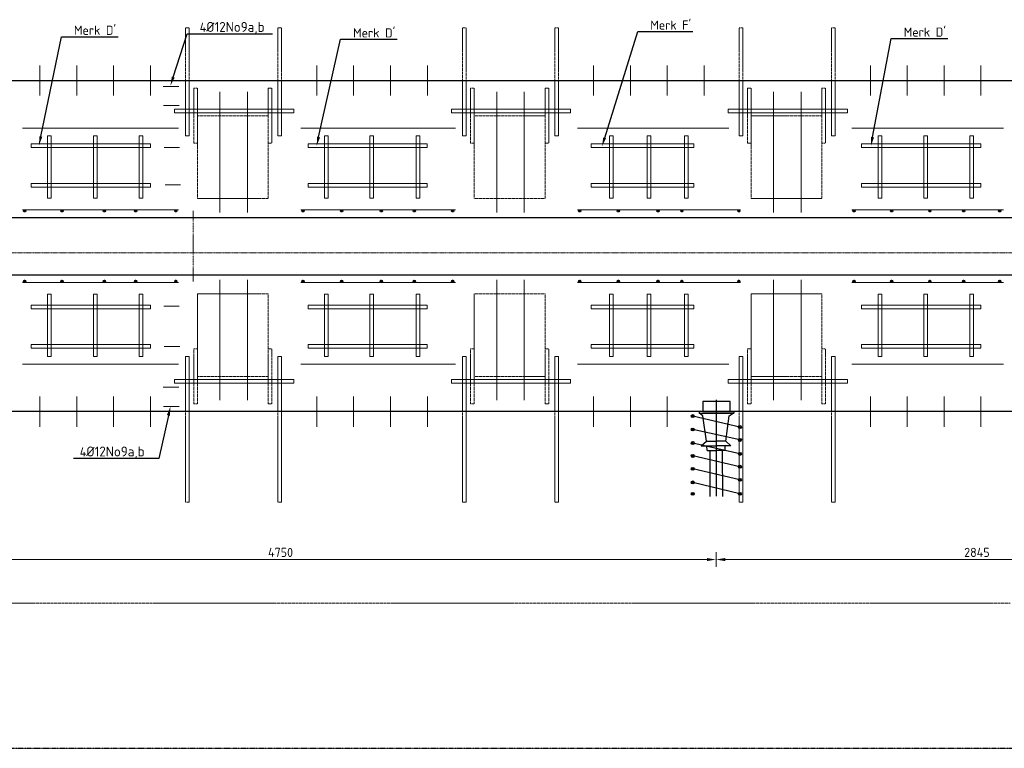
# Model space of a CAD drawing. Header units: millimetres. Extents: x -8028558 to 327273, y -63352 to 83293.
# Tile 27 of 195: x -18489 to -13120, y 4742 to 8718. Entities that reach past the tile are written whole.
import ezdxf
from ezdxf import colors
from ezdxf.entities.mleader import LeaderData, LeaderLine
from ezdxf.math import Vec2, Vec3

# ---------------------------------------------------------------- set-up
doc = ezdxf.new("R2010")
doc.units = ezdxf.units.MM
for name, pattern in [('NLCS-HIDDEN', [4, 2, -2]), ('XX-AFBREEK', [7, 4, -1, 1, -1]), ('XX-HART', [13, 4, -2, 1, -2, 4])]:
    doc.linetypes.add(name, pattern=pattern)
for name, color, linetype, lineweight in [('B-CO-BC-AANGRENZENDE CONSTRUCTIE_STAAL-A', 253, 'Continuous', 18), ('B-CO-BC-AFBREEKLIJN-G', 7, 'XX-AFBREEK', 18), ('B-CO-BC-AFBREEKLIJN-GD', 7, 'XX-AFBREEK', 25), ('B-CO-BC-AFBREEKLIJN-GN', 7, 'NLCS-HIDDEN', 13), ('B-CO-BC-BETONVORM-GD', 90, 'Continuous', 25), ('B-CO-BC-BETONVORM-M', 7, 'Continuous', 18), ('B-CO-BC-VOORSPANNING-GD', 200, 'Continuous', 25), ('B-CO-BC-WAPENING-GD', 130, 'Continuous', 25), ('B-CO-BC-WAPENING-GN', 150, 'NLCS-HIDDEN', 13), ('B-CO-BC-WAPENING_HOOFDWAPENING-G', 170, 'Continuous', 18), ('X-XX-AL-HARTLIJN-G', 7, 'XX-HART', 18), ('X-XX-AL-VERWIJZING-T25', 7, 'Continuous', 25)]:
    doc.layers.add(name, color=color, linetype=linetype, lineweight=lineweight)
doc.styles.add('NLCS-ISO-MM20-T25', font='NLCS-ISO.ttf', dxfattribs={"height": 50})
doc.dimstyles.new('NLCS-MM20-T25-PIJL_L0_H0', dxfattribs={"dimscale": 20, "dimtxt": 2.5, "dimasz": 2.5, "dimexe": 2, "dimexo": 2, "dimgap": 0.7, "dimtad": 1, "dimdec": 0, "dimzin": 0, "dimdsep": 46, "dimtxsty": 'NLCS-ISO-MM20-T25', "dimcen": 0, "dimdle": 2, "dimclrd": 256, "dimclre": 256, "dimclrt": 256, "dimadec": 0, "dimazin": 0, "dimtfac": 1, "dimtdec": 3, "dimtofl": 0, "dimtmove": 0, "dimatfit": 3, "dimfxl": 2, "dimfxlon": 1, "dimtfillclr": 256, "dimtolj": 1, "dimtzin": 0, "dimlwd": -1, "dimlwe": -1, "dimarcsym": 0})
pattern_1 = [(45, (0, 0), (-2.8284271, 2.8284271), []), (45, (0, 2.4284), (-2.8284271, 2.8284271), []), (45, (0, 2.5284), (-2.8284271, 2.8284271), []), (45, (0, 2.6284), (-2.8284271, 2.8284271), [])]

# ---------------------------------------------------------------- blocks, each defined once
blk = doc.blocks.new('*D338')
at = {"layer": 'B-CO-BC-BETONVORM-M', "transparency": 16777216}
for p, q in [((-19441.8, 5812.2), (-19441.8, 5732.2)), ((-14691.8, 5812.2), (-14691.8, 5732.2)), ((-19391.8, 5772.2), (-14741.8, 5772.2))]:
    blk.add_line(p, q, dxfattribs=at)
for points in [[(-19391.8, 5780.5), (-19391.8, 5763.8), (-19441.8, 5772.2)], [(-14741.8, 5780.5), (-14741.8, 5763.8), (-14691.8, 5772.2)]]:
    blk.add_solid(points, dxfattribs=at)
at = {"layer": 'B-CO-BC-BETONVORM-M', "transparency": 16777216, "insert": (-17066.8, 5811.2), "char_height": 50, "attachment_point": 5, "style": 'NLCS-ISO-MM20-T25'}
blk.add_mtext('\\A1;4750', dxfattribs=at)
blk = doc.blocks.new('*D339')
at = {"layer": 'B-CO-BC-BETONVORM-M', "transparency": 16777216}
for p, q in [((-14691.8, 5812.2), (-14691.8, 5732.2)), ((-11846.8, 5812.2), (-11846.8, 5732.2)), ((-14641.8, 5772.2), (-11896.8, 5772.2))]:
    blk.add_line(p, q, dxfattribs=at)
for points in [[(-14641.8, 5780.5), (-14641.8, 5763.8), (-14691.8, 5772.2)], [(-11896.8, 5780.5), (-11896.8, 5763.8), (-11846.8, 5772.2)]]:
    blk.add_solid(points, dxfattribs=at)
at = {"layer": 'B-CO-BC-BETONVORM-M', "transparency": 16777216, "insert": (-13269.3, 5811.2), "char_height": 50, "attachment_point": 5, "style": 'NLCS-ISO-MM20-T25'}
blk.add_mtext('\\A1;2845', dxfattribs=at)

msp = doc.modelspace()

# ---------------------------------------------------------------- hatches: boundary and pattern name
at = {"layer": 'B-CO-BC-AANGRENZENDE CONSTRUCTIE_STAAL-A'}
h = msp.add_hatch(dxfattribs=at)
h.set_pattern_fill('ACO-STAAL', color=256, pattern_type=2)
h.set_pattern_definition(pattern_1)
h.paths.add_polyline_path([(-18456.1, 7674.4, 1), (-18468.1, 7674.4, 1)])
h = msp.add_hatch(dxfattribs=at)
h.set_pattern_fill('ACO-STAAL', color=256, pattern_type=2)
h.set_pattern_definition(pattern_1)
h.paths.add_polyline_path([(-18252.9, 7674.4, 1), (-18264.9, 7674.4, 1)])
h = msp.add_hatch(dxfattribs=at)
h.set_pattern_fill('ACO-STAAL', color=256, pattern_type=2)
h.set_pattern_definition(pattern_1)
h.paths.add_polyline_path([(-18021.2, 7674.4, 1), (-18033.2, 7674.4, 1)])
h = msp.add_hatch(dxfattribs=at)
h.set_pattern_fill('ACO-STAAL', color=256, pattern_type=2)
h.set_pattern_definition(pattern_1)
h.paths.add_polyline_path([(-17851.1, 7674.4, 1), (-17863.1, 7674.4, 1)])
h = msp.add_hatch(dxfattribs=at)
h.set_pattern_fill('ACO-STAAL', color=256, pattern_type=2)
h.set_pattern_definition(pattern_1)
h.paths.add_polyline_path([(-17631.5, 7674.4, 1), (-17643.5, 7674.4, 1)])
h = msp.add_hatch(dxfattribs=at)
h.set_pattern_fill('ACO-STAAL', color=256, pattern_type=2)
h.set_pattern_definition(pattern_1)
h.paths.add_polyline_path([(-16938.6, 7674.4, 1), (-16950.6, 7674.4, 1)])
h = msp.add_hatch(dxfattribs=at)
h.set_pattern_fill('ACO-STAAL', color=256, pattern_type=2)
h.set_pattern_definition(pattern_1)
h.paths.add_polyline_path([(-16727.9, 7674.4, 1), (-16739.9, 7674.4, 1)])
h = msp.add_hatch(dxfattribs=at)
h.set_pattern_fill('ACO-STAAL', color=256, pattern_type=2)
h.set_pattern_definition(pattern_1)
h.paths.add_polyline_path([(-16511.6, 7674.4, 1), (-16523.6, 7674.4, 1)])
h = msp.add_hatch(dxfattribs=at)
h.set_pattern_fill('ACO-STAAL', color=256, pattern_type=2)
h.set_pattern_definition(pattern_1)
h.paths.add_polyline_path([(-16331.4, 7674.4, 1), (-16343.4, 7674.4, 1)])
h = msp.add_hatch(dxfattribs=at)
h.set_pattern_fill('ACO-STAAL', color=256, pattern_type=2)
h.set_pattern_definition(pattern_1)
h.paths.add_polyline_path([(-16122, 7674.4, 1), (-16134, 7674.4, 1)])
h = msp.add_hatch(dxfattribs=at)
h.set_pattern_fill('ACO-STAAL', color=256, pattern_type=2)
h.set_pattern_definition(pattern_1)
h.paths.add_polyline_path([(-15429.1, 7674.4, 1), (-15441.1, 7674.4, 1)])
h = msp.add_hatch(dxfattribs=at)
h.set_pattern_fill('ACO-STAAL', color=256, pattern_type=2)
h.set_pattern_definition(pattern_1)
h.paths.add_polyline_path([(-15218.3, 7674.4, 1), (-15230.3, 7674.4, 1)])
h = msp.add_hatch(dxfattribs=at)
h.set_pattern_fill('ACO-STAAL', color=256, pattern_type=2)
h.set_pattern_definition(pattern_1)
h.paths.add_polyline_path([(-15002.1, 7674.4, 1), (-15014.1, 7674.4, 1)])
h = msp.add_hatch(dxfattribs=at)
h.set_pattern_fill('ACO-STAAL', color=256, pattern_type=2)
h.set_pattern_definition(pattern_1)
h.paths.add_polyline_path([(-14872.3, 7674.4, 1), (-14884.3, 7674.4, 1)])
h = msp.add_hatch(dxfattribs=at)
h.set_pattern_fill('ACO-STAAL', color=256, pattern_type=2)
h.set_pattern_definition(pattern_1)
h.paths.add_polyline_path([(-14561.9, 7674.4, 1), (-14573.9, 7674.4, 1)])
h = msp.add_hatch(dxfattribs=at)
h.set_pattern_fill('ACO-STAAL', color=256, pattern_type=2)
h.set_pattern_definition(pattern_1)
h.paths.add_polyline_path([(-13933.3, 7674.4, 1), (-13945.3, 7674.4, 1)])
h = msp.add_hatch(dxfattribs=at)
h.set_pattern_fill('ACO-STAAL', color=256, pattern_type=2)
h.set_pattern_definition(pattern_1)
h.paths.add_polyline_path([(-13728.5, 7674.4, 1), (-13740.5, 7674.4, 1)])
h = msp.add_hatch(dxfattribs=at)
h.set_pattern_fill('ACO-STAAL', color=256, pattern_type=2)
h.set_pattern_definition(pattern_1)
h.paths.add_polyline_path([(-13520.3, 7674.4, 1), (-13532.3, 7674.4, 1)])
h = msp.add_hatch(dxfattribs=at)
h.set_pattern_fill('ACO-STAAL', color=256, pattern_type=2)
h.set_pattern_definition(pattern_1)
h.paths.add_polyline_path([(-13335.8, 7674.4, 1), (-13347.8, 7674.4, 1)])
h = msp.add_hatch(dxfattribs=at)
h.set_pattern_fill('ACO-STAAL', color=256, pattern_type=2)
h.set_pattern_definition(pattern_1)
h.paths.add_polyline_path([(-13139.1, 7674.4, 1), (-13151.1, 7674.4, 1)])
h = msp.add_hatch(dxfattribs=at)
h.set_pattern_fill('ACO-STAAL', color=256, pattern_type=2)
h.set_pattern_definition(pattern_1)
h.paths.add_polyline_path([(-18456.1, 7290.4, -1), (-18468.1, 7290.4, -1)])
h = msp.add_hatch(dxfattribs=at)
h.set_pattern_fill('ACO-STAAL', color=256, pattern_type=2)
h.set_pattern_definition(pattern_1)
h.paths.add_polyline_path([(-18252.9, 7290.4, -1), (-18264.9, 7290.4, -1)])
h = msp.add_hatch(dxfattribs=at)
h.set_pattern_fill('ACO-STAAL', color=256, pattern_type=2)
h.set_pattern_definition(pattern_1)
h.paths.add_polyline_path([(-18021.2, 7290.4, -1), (-18033.2, 7290.4, -1)])
h = msp.add_hatch(dxfattribs=at)
h.set_pattern_fill('ACO-STAAL', color=256, pattern_type=2)
h.set_pattern_definition(pattern_1)
h.paths.add_polyline_path([(-17851.1, 7290.4, -1), (-17863.1, 7290.4, -1)])
h = msp.add_hatch(dxfattribs=at)
h.set_pattern_fill('ACO-STAAL', color=256, pattern_type=2)
h.set_pattern_definition(pattern_1)
h.paths.add_polyline_path([(-17631.5, 7290.4, -1), (-17643.5, 7290.4, -1)])
h = msp.add_hatch(dxfattribs=at)
h.set_pattern_fill('ACO-STAAL', color=256, pattern_type=2)
h.set_pattern_definition(pattern_1)
h.paths.add_polyline_path([(-16938.6, 7290.4, -1), (-16950.6, 7290.4, -1)])
h = msp.add_hatch(dxfattribs=at)
h.set_pattern_fill('ACO-STAAL', color=256, pattern_type=2)
h.set_pattern_definition(pattern_1)
h.paths.add_polyline_path([(-16727.9, 7290.4, -1), (-16739.9, 7290.4, -1)])
h = msp.add_hatch(dxfattribs=at)
h.set_pattern_fill('ACO-STAAL', color=256, pattern_type=2)
h.set_pattern_definition(pattern_1)
h.paths.add_polyline_path([(-16511.6, 7290.4, -1), (-16523.6, 7290.4, -1)])
h = msp.add_hatch(dxfattribs=at)
h.set_pattern_fill('ACO-STAAL', color=256, pattern_type=2)
h.set_pattern_definition(pattern_1)
h.paths.add_polyline_path([(-16331.4, 7290.4, -1), (-16343.4, 7290.4, -1)])
h = msp.add_hatch(dxfattribs=at)
h.set_pattern_fill('ACO-STAAL', color=256, pattern_type=2)
h.set_pattern_definition(pattern_1)
h.paths.add_polyline_path([(-16122, 7290.4, -1), (-16134, 7290.4, -1)])
h = msp.add_hatch(dxfattribs=at)
h.set_pattern_fill('ACO-STAAL', color=256, pattern_type=2)
h.set_pattern_definition(pattern_1)
h.paths.add_polyline_path([(-15429.1, 7290.4, -1), (-15441.1, 7290.4, -1)])
h = msp.add_hatch(dxfattribs=at)
h.set_pattern_fill('ACO-STAAL', color=256, pattern_type=2)
h.set_pattern_definition(pattern_1)
h.paths.add_polyline_path([(-15218.3, 7290.4, -1), (-15230.3, 7290.4, -1)])
h = msp.add_hatch(dxfattribs=at)
h.set_pattern_fill('ACO-STAAL', color=256, pattern_type=2)
h.set_pattern_definition(pattern_1)
h.paths.add_polyline_path([(-15002.1, 7290.4, -1), (-15014.1, 7290.4, -1)])
h = msp.add_hatch(dxfattribs=at)
h.set_pattern_fill('ACO-STAAL', color=256, pattern_type=2)
h.set_pattern_definition(pattern_1)
h.paths.add_polyline_path([(-14872.3, 7290.4, -1), (-14884.3, 7290.4, -1)])
h = msp.add_hatch(dxfattribs=at)
h.set_pattern_fill('ACO-STAAL', color=256, pattern_type=2)
h.set_pattern_definition(pattern_1)
h.paths.add_polyline_path([(-14561.9, 7290.4, -1), (-14573.9, 7290.4, -1)])
h = msp.add_hatch(dxfattribs=at)
h.set_pattern_fill('ACO-STAAL', color=256, pattern_type=2)
h.set_pattern_definition(pattern_1)
h.paths.add_polyline_path([(-13933.3, 7290.4, -1), (-13945.3, 7290.4, -1)])
h = msp.add_hatch(dxfattribs=at)
h.set_pattern_fill('ACO-STAAL', color=256, pattern_type=2)
h.set_pattern_definition(pattern_1)
h.paths.add_polyline_path([(-13728.5, 7290.4, -1), (-13740.5, 7290.4, -1)])
h = msp.add_hatch(dxfattribs=at)
h.set_pattern_fill('ACO-STAAL', color=256, pattern_type=2)
h.set_pattern_definition(pattern_1)
h.paths.add_polyline_path([(-13520.3, 7290.4, -1), (-13532.3, 7290.4, -1)])
h = msp.add_hatch(dxfattribs=at)
h.set_pattern_fill('ACO-STAAL', color=256, pattern_type=2)
h.set_pattern_definition(pattern_1)
h.paths.add_polyline_path([(-13335.8, 7290.4, -1), (-13347.8, 7290.4, -1)])
h = msp.add_hatch(dxfattribs=at)
h.set_pattern_fill('ACO-STAAL', color=256, pattern_type=2)
h.set_pattern_definition(pattern_1)
h.paths.add_polyline_path([(-13139.1, 7290.4, -1), (-13151.1, 7290.4, -1)])

# ---------------------------------------------------------------- linework, layer by layer
at = {"layer": 'B-CO-BC-AFBREEKLIJN-G', "flags": 128}
msp.add_lwpolyline([(-31645.9, 7445.1), (-8916.9, 7445.1)], dxfattribs=at)
at = {"layer": 'B-CO-BC-AFBREEKLIJN-GD', "flags": 128}
msp.add_lwpolyline([(-30856.7, 4742.3), (-9796.7, 4742.3)], dxfattribs=at)
at = {"layer": 'B-CO-BC-AFBREEKLIJN-GN', "flags": 128}
msp.add_lwpolyline([(-27458, 5533.5), (-13088.4, 5533.5)], dxfattribs=at)
at = {"layer": 'B-CO-BC-BETONVORM-GD', "flags": 128}
for points in [[(-30956.7, 8385.7), (-9301.7, 8385.7)], [(-30956.7, 7638.4), (-9301.7, 7638.4)], [(-9846.7, 6579.1), (-30756.7, 6579.1), (-30756.7, 4742.3)]]:
    msp.add_lwpolyline(points, dxfattribs=at)
at = {"layer": 'B-CO-BC-BETONVORM-GD', "ltscale": 500, "flags": 128}
msp.add_lwpolyline([(-30736.7, 6579.1), (-30736.7, 7326.4), (-9846.7, 7326.4), (-9846.7, 4742.3)], dxfattribs=at)
at = {"layer": 'B-CO-BC-VOORSPANNING-GD', "ltscale": 500, "flags": 128}
for points in [[(-14614.4, 6634.1), (-14764.4, 6634.1)], [(-14764.4, 6634.1), (-14764.4, 6579.1)], [(-14614.4, 6579.1), (-14614.4, 6634.1)], [(-14818.9, 6554.8), (-14826.9, 6554.8)], [(-14826.9, 6554.8), (-14810.9, 6554.8)], [(-14818.9, 6546.8), (-14818.9, 6562.8)], [(-14764.4, 6579.1), (-14784.4, 6579.1)], [(-14784.4, 6579.1), (-14784.4, 6571.1)], [(-14764.4, 6579.1), (-14614.4, 6579.1)], [(-14614.4, 6579.1), (-14594.4, 6579.1)], [(-14594.4, 6579.1), (-14594.4, 6571.1)], [(-14561.6, 6487.2), (-14561.6, 6503.2)], [(-14818.9, 6481.9), (-14826.9, 6481.9)], [(-14826.9, 6481.9), (-14810.9, 6481.9)], [(-14818.9, 6473.9), (-14818.9, 6489.9)], [(-14561.6, 6495.2), (-14569.6, 6495.2)], [(-14569.6, 6495.2), (-14553.6, 6495.2)], [(-14818.9, 6407.9), (-14826.9, 6407.9)], [(-14826.9, 6407.9), (-14810.9, 6407.9)], [(-14818.9, 6399.9), (-14818.9, 6415.9)], [(-14561.6, 6424.6), (-14569.6, 6424.6)], [(-14569.6, 6424.6), (-14553.6, 6424.6)], [(-14561.6, 6416.6), (-14561.6, 6432.6)], [(-14818.9, 6337.2), (-14826.9, 6337.2)], [(-14826.9, 6337.2), (-14810.9, 6337.2)], [(-14818.9, 6329.2), (-14818.9, 6345.2)], [(-14561.6, 6348.3), (-14569.6, 6348.3)], [(-14569.6, 6348.3), (-14553.6, 6348.3)], [(-14561.6, 6340.3), (-14561.6, 6356.3)], [(-14561.6, 6270.8), (-14561.6, 6286.8)], [(-14818.9, 6267.1), (-14826.9, 6267.1)], [(-14826.9, 6267.1), (-14810.9, 6267.1)], [(-14818.9, 6259.1), (-14818.9, 6275.1)], [(-14561.6, 6278.8), (-14569.6, 6278.8)], [(-14569.6, 6278.8), (-14553.6, 6278.8)], [(-14818.9, 6193.1), (-14826.9, 6193.1)], [(-14826.9, 6193.1), (-14810.9, 6193.1)], [(-14818.9, 6185.1), (-14818.9, 6201.1)], [(-14561.6, 6207), (-14569.6, 6207)], [(-14569.6, 6207), (-14553.6, 6207)], [(-14561.6, 6199), (-14561.6, 6215)], [(-14818.9, 6130.7), (-14826.9, 6130.7)], [(-14826.9, 6130.7), (-14810.9, 6130.7)], [(-14818.9, 6122.7), (-14818.9, 6138.7)], [(-14561.6, 6130.7), (-14569.6, 6130.7)], [(-14569.6, 6130.7), (-14553.6, 6130.7)], [(-14561.6, 6122.7), (-14561.6, 6138.7)]]:
    msp.add_lwpolyline(points, dxfattribs=at)
at = {"layer": 'B-CO-BC-VOORSPANNING-GD', "ltscale": 5, "flags": 128}
for points in [[(-14691.8, 6643.4), (-14691.8, 6118.3)], [(-14561.6, 6495.2), (-14818.9, 6554.8)], [(-14784.4, 6571.1), (-14594.4, 6571.1)], [(-14763.8, 6556.8), (-14784.4, 6571.1)], [(-14744.4, 6417.4), (-14763.8, 6556.8)], [(-14639.2, 6417.4), (-14619.8, 6556.8)], [(-14619.8, 6556.8), (-14599.2, 6571.1)], [(-14561.6, 6424.6), (-14818.9, 6481.9)], [(-14561.6, 6348.3), (-14818.9, 6407.9)], [(-14772.4, 6392.5), (-14744.4, 6417.4)], [(-14740.6, 6367.5), (-14742, 6392.8)], [(-14643, 6367.5), (-14641.6, 6392.8)], [(-14611.2, 6392.5), (-14639.2, 6417.4)], [(-14561.6, 6278.8), (-14818.9, 6337.2)], [(-14725.9, 6367.7), (-14726.6, 6116.6)], [(-14657.7, 6367.7), (-14657, 6116.6)], [(-14561.6, 6207), (-14818.9, 6267.1)], [(-14561.6, 6130.7), (-14818.9, 6193.1)]]:
    msp.add_lwpolyline(points, dxfattribs=at)
at = {"layer": 'B-CO-BC-VOORSPANNING-GD', "flags": 128}
for points in [[(-14772.4, 6392.5), (-14691.8, 6392.5)], [(-14744.4, 6417.4), (-14691.8, 6417.4)], [(-14639.2, 6417.4), (-14691.8, 6417.4)], [(-14611.2, 6392.5), (-14691.8, 6392.5)], [(-14740.6, 6367.5), (-14691.8, 6367.5)], [(-14643, 6367.5), (-14691.8, 6367.5)]]:
    msp.add_lwpolyline(points, dxfattribs=at)
at = {"layer": 'B-CO-BC-VOORSPANNING-GD', "ltscale": 500}
for centre in [(-14818.9, 6554.8), (-14561.6, 6495.2), (-14818.9, 6481.9), (-14818.9, 6407.9), (-14561.6, 6424.6), (-14818.9, 6337.2), (-14561.6, 6348.3), (-14561.6, 6278.8), (-14818.9, 6267.1), (-14818.9, 6193.1), (-14561.6, 6207), (-14818.9, 6130.7), (-14561.6, 6130.7)]:
    msp.add_circle(centre, 8, dxfattribs=at)
at = {"layer": 'B-CO-BC-WAPENING-GD'}
for centre in [(-18462.1, 7674.4), (-18258.9, 7674.4), (-18027.2, 7674.4), (-17857.1, 7674.4), (-17637.5, 7674.4), (-16944.6, 7674.4), (-16733.9, 7674.4), (-16517.6, 7674.4), (-16337.4, 7674.4), (-16128, 7674.4), (-15435.1, 7674.4), (-15224.3, 7674.4), (-15008.1, 7674.4), (-14878.3, 7674.4), (-14567.9, 7674.4), (-13939.3, 7674.4), (-13734.5, 7674.4), (-13526.3, 7674.4), (-13341.8, 7674.4), (-13145.1, 7674.4), (-18462.1, 7290.4), (-18258.9, 7290.4), (-18027.2, 7290.4), (-17857.1, 7290.4), (-17637.5, 7290.4), (-16944.6, 7290.4), (-16733.9, 7290.4), (-16517.6, 7290.4), (-16337.4, 7290.4), (-16128, 7290.4), (-15435.1, 7290.4), (-15224.3, 7290.4), (-15008.1, 7290.4), (-14878.3, 7290.4), (-14567.9, 7290.4), (-13939.3, 7290.4), (-13734.5, 7290.4), (-13526.3, 7290.4), (-13341.8, 7290.4), (-13145.1, 7290.4)]:
    msp.add_circle(centre, 6, dxfattribs=at)
at = {"layer": 'B-CO-BC-WAPENING-GN'}
for points in [[(-17584.5, 8385.7), (-17584.5, 8672.4), (-17564.5, 8672.4), (-17564.5, 8385.7)], [(-17080.7, 8385.7), (-17080.7, 8672.4), (-17060.7, 8672.4), (-17060.7, 8385.7)], [(-16075, 8385.7), (-16075, 8672.4), (-16055, 8672.4), (-16055, 8385.7)], [(-15571.1, 8385.7), (-15571.1, 8672.4), (-15551.1, 8672.4), (-15551.1, 8385.7)], [(-14565.5, 8385.7), (-14565.5, 8672.4), (-14545.5, 8672.4), (-14545.5, 8385.7)], [(-14061.6, 8385.7), (-14061.6, 8672.4), (-14041.6, 8672.4), (-14041.6, 8385.7)]]:
    msp.add_lwpolyline(points, dxfattribs=at)
at = {"layer": 'B-CO-BC-WAPENING-GN', "flags": 128}
for points in [[(-17539.7, 8193.5), (-17539.7, 8343.5)], [(-17539.7, 8343.5), (-17519.7, 8343.5)], [(-17519.7, 8343.5), (-17519.7, 8193.5)], [(-17133.8, 8193.5), (-17133.8, 8343.5)], [(-17133.8, 8343.5), (-17113.8, 8343.5)], [(-17113.8, 8343.5), (-17113.8, 8043.5)], [(-16030.2, 8193.5), (-16030.2, 8343.5)], [(-16030.2, 8343.5), (-16010.2, 8343.5)], [(-16010.2, 8343.5), (-16010.2, 8193.5)], [(-15624.3, 8193.5), (-15624.3, 8343.5)], [(-15624.3, 8343.5), (-15604.3, 8343.5)], [(-15604.3, 8343.5), (-15604.3, 8043.5)], [(-14520.6, 8193.5), (-14520.6, 8343.5)], [(-14520.6, 8343.5), (-14500.6, 8343.5)], [(-14500.6, 8343.5), (-14500.6, 8193.5)], [(-14114.7, 8193.5), (-14114.7, 8343.5)], [(-14114.7, 8343.5), (-14094.7, 8343.5)], [(-14094.7, 8343.5), (-14094.7, 8043.5)], [(-17539.7, 8193.5), (-17539.7, 8043.5)], [(-16030.2, 8193.5), (-16030.2, 8043.5)], [(-14520.6, 8193.5), (-14520.6, 8043.5)], [(-17539.7, 8043.5), (-17519.7, 8043.5)], [(-17133.8, 8043.5), (-17113.8, 8043.5)], [(-16030.2, 8043.5), (-16010.2, 8043.5)], [(-15624.3, 8043.5), (-15604.3, 8043.5)], [(-14520.6, 8043.5), (-14500.6, 8043.5)], [(-14114.7, 8043.5), (-14094.7, 8043.5)], [(-17539.7, 6771.3), (-17539.7, 6921.3)], [(-17539.7, 6921.3), (-17519.7, 6921.3)], [(-17133.8, 6921.3), (-17113.8, 6921.3)], [(-17113.8, 6621.3), (-17113.8, 6921.3)], [(-16030.2, 6771.3), (-16030.2, 6921.3)], [(-16030.2, 6921.3), (-16010.2, 6921.3)], [(-15624.3, 6921.3), (-15604.3, 6921.3)], [(-15604.3, 6621.3), (-15604.3, 6921.3)], [(-14520.6, 6771.3), (-14520.6, 6921.3)], [(-14520.6, 6921.3), (-14500.6, 6921.3)], [(-14114.7, 6921.3), (-14094.7, 6921.3)], [(-14094.7, 6621.3), (-14094.7, 6921.3)], [(-17539.7, 6771.3), (-17539.7, 6621.3)], [(-17519.7, 6621.3), (-17519.7, 6771.3)], [(-17133.8, 6771.3), (-17133.8, 6621.3)], [(-16030.2, 6771.3), (-16030.2, 6621.3)], [(-16010.2, 6621.3), (-16010.2, 6771.3)], [(-15624.3, 6771.3), (-15624.3, 6621.3)], [(-14520.6, 6771.3), (-14520.6, 6621.3)], [(-14500.6, 6621.3), (-14500.6, 6771.3)], [(-14114.7, 6771.3), (-14114.7, 6621.3)], [(-17539.7, 6621.3), (-17519.7, 6621.3)], [(-17133.8, 6621.3), (-17113.8, 6621.3)], [(-16030.2, 6621.3), (-16010.2, 6621.3)], [(-15624.3, 6621.3), (-15604.3, 6621.3)], [(-14520.6, 6621.3), (-14500.6, 6621.3)], [(-14114.7, 6621.3), (-14094.7, 6621.3)], [(-17584.5, 6085.4), (-17584.5, 6579.1)], [(-17564.5, 6579.1), (-17564.5, 6085.4)], [(-17080.7, 6085.4), (-17080.7, 6579.1)], [(-17060.7, 6579.1), (-17060.7, 6085.4)], [(-16075, 6085.4), (-16075, 6579.1)], [(-16055, 6579.1), (-16055, 6085.4)], [(-15571.1, 6085.4), (-15571.1, 6579.1)], [(-15551.1, 6579.1), (-15551.1, 6085.4)], [(-14565.5, 6085.4), (-14565.5, 6579.1)], [(-14545.5, 6579.1), (-14545.5, 6085.4)], [(-14061.6, 6085.4), (-14061.6, 6579.1)], [(-14041.6, 6579.1), (-14041.6, 6085.4)], [(-17564.5, 6085.4), (-17584.5, 6085.4)], [(-17060.7, 6085.4), (-17080.7, 6085.4)], [(-16055, 6085.4), (-16075, 6085.4)], [(-15551.1, 6085.4), (-15571.1, 6085.4)], [(-14545.5, 6085.4), (-14565.5, 6085.4)], [(-14041.6, 6085.4), (-14061.6, 6085.4)]]:
    msp.add_lwpolyline(points, dxfattribs=at)
at = {"layer": 'B-CO-BC-WAPENING-GN'}
for points in [[(-17519.7, 8193.5), (-17133.8, 8193.5), (-17133.8, 7742.3), (-17519.7, 7742.3)], [(-16010.2, 8193.5), (-15624.3, 8193.5), (-15624.3, 7742.3), (-16010.2, 7742.3)], [(-14500.6, 8193.5), (-14114.7, 8193.5), (-14114.7, 7742.3), (-14500.6, 7742.3)], [(-17519.7, 6771.3), (-17133.8, 6771.3), (-17133.8, 7222.5), (-17519.7, 7222.5)], [(-16010.2, 6771.3), (-15624.3, 6771.3), (-15624.3, 7222.5), (-16010.2, 7222.5)], [(-14500.6, 6771.3), (-14114.7, 6771.3), (-14114.7, 7222.5), (-14500.6, 7222.5)]]:
    msp.add_lwpolyline(points, close=True, dxfattribs=at)
at = {"layer": 'B-CO-BC-WAPENING_HOOFDWAPENING-G', "flags": 128}
for points in [[(-18379.1, 8467.9), (-18379.1, 8303.5)], [(-18177.9, 8467.9), (-18177.9, 8303.5)], [(-17976.8, 8467.9), (-17976.8, 8303.5)], [(-17775.7, 8467.9), (-17775.7, 8303.5)], [(-16869.5, 8467.9), (-16869.5, 8303.5)], [(-16668.4, 8467.9), (-16668.4, 8303.5)], [(-16467.3, 8467.9), (-16467.3, 8303.5)], [(-16266.1, 8467.9), (-16266.1, 8303.5)], [(-15360, 8467.9), (-15360, 8303.5)], [(-15158.9, 8467.9), (-15158.9, 8303.5)], [(-14957.7, 8467.9), (-14957.7, 8303.5)], [(-14756.6, 8467.9), (-14756.6, 8303.5)], [(-13850.5, 8467.9), (-13850.5, 8303.5)], [(-13649.3, 8467.9), (-13649.3, 8303.5)], [(-13448.2, 8467.9), (-13448.2, 8303.5)], [(-13247.1, 8467.9), (-13247.1, 8303.5)], [(-17397.6, 8136.5), (-17397.6, 8323.8)], [(-17247.6, 8140.3), (-17247.6, 8323.8)], [(-15888, 8136.5), (-15888, 8323.8)], [(-15738.1, 8140.3), (-15738.1, 8323.8)], [(-14378.5, 8136.5), (-14378.5, 8323.8)], [(-14228.6, 8140.3), (-14228.6, 8323.8)], [(-18474.2, 8125.9), (-17623, 8125.9)], [(-17397.6, 8136.5), (-17397.6, 7666.5)], [(-17247.6, 8140.3), (-17247.6, 7666.5)], [(-16956.7, 8125.9), (-16112.1, 8125.9)], [(-15888, 8136.5), (-15888, 7666.5)], [(-15738.1, 8140.3), (-15738.1, 7666.5)], [(-15447.1, 8125.9), (-14622.2, 8125.9)], [(-14378.5, 8136.5), (-14378.5, 7666.5)], [(-14228.6, 8140.3), (-14228.6, 7666.5)], [(-13951.4, 8125.9), (-13124.4, 8125.9)], [(-18474.2, 7680.4), (-17623, 7680.4)], [(-16956.7, 7680.4), (-16112.1, 7680.4)], [(-15447.1, 7680.4), (-14558.2, 7680.4)], [(-13951.4, 7680.4), (-13124.4, 7680.4)], [(-18474.2, 7284.4), (-17623, 7284.4)], [(-17397.6, 6828.3), (-17397.6, 7298.3)], [(-17247.6, 6824.5), (-17247.6, 7298.3)], [(-16956.7, 7284.4), (-16112.1, 7284.4)], [(-15888, 6828.3), (-15888, 7298.3)], [(-15738.1, 6824.5), (-15738.1, 7298.3)], [(-15447.1, 7284.4), (-14558.2, 7284.4)], [(-14378.5, 6828.3), (-14378.5, 7298.3)], [(-14228.6, 6824.5), (-14228.6, 7298.3)], [(-13951.4, 7284.4), (-13124.4, 7284.4)], [(-18474.2, 6838.9), (-17623, 6838.9)], [(-17397.6, 6828.3), (-17397.6, 6641)], [(-17247.6, 6824.5), (-17247.6, 6641)], [(-16956.7, 6838.9), (-16112.1, 6838.9)], [(-15888, 6828.3), (-15888, 6641)], [(-15738.1, 6824.5), (-15738.1, 6641)], [(-15447.1, 6838.9), (-14622.2, 6838.9)], [(-14378.5, 6828.3), (-14378.5, 6641)], [(-14228.6, 6824.5), (-14228.6, 6641)], [(-13951.4, 6838.9), (-13124.4, 6838.9)], [(-18379.1, 6496.9), (-18379.1, 6661.3)], [(-18177.9, 6496.9), (-18177.9, 6661.3)], [(-17976.8, 6496.9), (-17976.8, 6661.3)], [(-17775.7, 6496.9), (-17775.7, 6661.3)], [(-16869.5, 6496.9), (-16869.5, 6661.3)], [(-16668.4, 6496.9), (-16668.4, 6661.3)], [(-16467.3, 6496.9), (-16467.3, 6661.3)], [(-16266.1, 6496.9), (-16266.1, 6661.3)], [(-15360, 6496.9), (-15360, 6661.3)], [(-15158.9, 6496.9), (-15158.9, 6661.3)], [(-14957.7, 6496.9), (-14957.7, 6661.3)], [(-13850.5, 6496.9), (-13850.5, 6661.3)], [(-13649.3, 6496.9), (-13649.3, 6661.3)], [(-13448.2, 6496.9), (-13448.2, 6661.3)], [(-13247.1, 6496.9), (-13247.1, 6661.3)]]:
    msp.add_lwpolyline(points, dxfattribs=at)
at = {"layer": 'B-CO-BC-WAPENING_HOOFDWAPENING-G'}
for points in [[(-17584.5, 8385.7), (-17584.5, 8084.4), (-17564.5, 8084.4), (-17564.5, 8385.7)], [(-17080.7, 8385.7), (-17080.7, 8084.4), (-17060.7, 8084.4), (-17060.7, 8385.7)], [(-16075, 8385.7), (-16075, 8084.4), (-16055, 8084.4), (-16055, 8385.7)], [(-15571.1, 8385.7), (-15571.1, 8084.4), (-15551.1, 8084.4), (-15551.1, 8385.7)], [(-14565.5, 8385.7), (-14565.5, 8084.4), (-14545.5, 8084.4), (-14545.5, 8385.7)], [(-14061.6, 8385.7), (-14061.6, 8084.4), (-14041.6, 8084.4), (-14041.6, 8385.7)], [(-17584.5, 6579.1), (-17584.5, 6880.4), (-17564.5, 6880.4), (-17564.5, 6579.1)], [(-17080.7, 6579.1), (-17080.7, 6880.4), (-17060.7, 6880.4), (-17060.7, 6579.1)], [(-16075, 6579.1), (-16075, 6880.4), (-16055, 6880.4), (-16055, 6579.1)], [(-15571.1, 6579.1), (-15571.1, 6880.4), (-15551.1, 6880.4), (-15551.1, 6579.1)], [(-14565.5, 6579.1), (-14565.5, 6880.4), (-14545.5, 6880.4), (-14545.5, 6579.1)], [(-14061.6, 6579.1), (-14061.6, 6880.4), (-14041.6, 6880.4), (-14041.6, 6579.1)]]:
    msp.add_lwpolyline(points, dxfattribs=at)
at = {"layer": 'B-CO-BC-WAPENING_HOOFDWAPENING-G', "ltscale": 500, "flags": 128}
for points in [[(-17706.1, 8353.8), (-17621.7, 8353.8)], [(-17704.1, 8248.8), (-17619.7, 8248.8)], [(-17701.2, 8020.7), (-17616.8, 8020.7)], [(-17695.9, 7816.4), (-17611.5, 7816.4)], [(-17703.1, 7155.2), (-17618.7, 7155.2)], [(-17700.5, 6935), (-17616.1, 6935)], [(-17706.2, 6712.8), (-17621.8, 6712.8)], [(-17704.1, 6607.9), (-17619.7, 6607.9)]]:
    msp.add_lwpolyline(points, dxfattribs=at)
at = {"layer": 'B-CO-BC-WAPENING_HOOFDWAPENING-G'}
for points in [[(-16994.5, 8229.5), (-16994.5, 8209.5), (-17644.5, 8209.5), (-17644.5, 8229.5)], [(-15485, 8229.5), (-15485, 8209.5), (-16135, 8209.5), (-16135, 8229.5)], [(-13975.4, 8229.5), (-13975.4, 8209.5), (-14625.4, 8209.5), (-14625.4, 8229.5)], [(-18317.3, 8084.4), (-18317.3, 7744.4), (-18337.3, 7744.4), (-18337.3, 8084.4)], [(-18067.4, 8084.4), (-18067.4, 7744.4), (-18087.4, 7744.4), (-18087.4, 8084.4)], [(-17817.4, 8084.4), (-17817.4, 7744.4), (-17837.4, 7744.4), (-17837.4, 8084.4)], [(-16806.9, 8084.4), (-16806.9, 7744.4), (-16826.9, 7744.4), (-16826.9, 8084.4)], [(-16559.1, 8084.4), (-16559.1, 7744.4), (-16579.1, 7744.4), (-16579.1, 8084.4)], [(-16307.9, 8084.4), (-16307.9, 7744.4), (-16327.9, 7744.4), (-16327.9, 8084.4)], [(-15253.2, 8084.4), (-15253.2, 7744.4), (-15273.2, 7744.4), (-15273.2, 8084.4)], [(-15048.3, 8084.4), (-15048.3, 7744.4), (-15068.3, 7744.4), (-15068.3, 8084.4)], [(-14843.4, 8084.4), (-14843.4, 7744.4), (-14863.4, 7744.4), (-14863.4, 8084.4)], [(-13788.7, 8084.4), (-13788.7, 7744.4), (-13808.7, 7744.4), (-13808.7, 8084.4)], [(-13538.8, 8084.4), (-13538.8, 7744.4), (-13558.8, 7744.4), (-13558.8, 8084.4)], [(-13288.8, 8084.4), (-13288.8, 7744.4), (-13308.8, 7744.4), (-13308.8, 8084.4)], [(-17776.6, 8040.2), (-17776.6, 8020.2), (-18426.6, 8020.2), (-18426.6, 8040.2)], [(-16266.3, 8040.2), (-16266.3, 8020.2), (-16916.3, 8020.2), (-16916.3, 8040.2)], [(-14812.3, 8020.2), (-14812.3, 8040.2), (-15372.3, 8040.2), (-15372.3, 8020.2)], [(-13248.1, 8040.2), (-13248.1, 8020.2), (-13898.1, 8020.2), (-13898.1, 8040.2)], [(-17776.6, 7824.5), (-17776.6, 7804.5), (-18426.6, 7804.5), (-18426.6, 7824.5)], [(-16266.3, 7824.5), (-16266.3, 7804.5), (-16916.3, 7804.5), (-16916.3, 7824.5)], [(-14812.3, 7804.5), (-14812.3, 7824.5), (-15372.3, 7824.5), (-15372.3, 7804.5)], [(-13248.1, 7824.5), (-13248.1, 7804.5), (-13898.1, 7804.5), (-13898.1, 7824.5)], [(-18317.3, 6880.4), (-18317.3, 7220.4), (-18337.3, 7220.4), (-18337.3, 6880.4)], [(-18067.4, 6880.4), (-18067.4, 7220.4), (-18087.4, 7220.4), (-18087.4, 6880.4)], [(-17817.4, 6880.4), (-17817.4, 7220.4), (-17837.4, 7220.4), (-17837.4, 6880.4)], [(-16806.9, 6880.4), (-16806.9, 7220.4), (-16826.9, 7220.4), (-16826.9, 6880.4)], [(-16559.1, 6880.4), (-16559.1, 7220.4), (-16579.1, 7220.4), (-16579.1, 6880.4)], [(-16307.9, 6880.4), (-16307.9, 7220.4), (-16327.9, 7220.4), (-16327.9, 6880.4)], [(-15253.2, 6880.4), (-15253.2, 7220.4), (-15273.2, 7220.4), (-15273.2, 6880.4)], [(-15048.3, 6880.4), (-15048.3, 7220.4), (-15068.3, 7220.4), (-15068.3, 6880.4)], [(-14843.4, 6880.4), (-14843.4, 7220.4), (-14863.4, 7220.4), (-14863.4, 6880.4)], [(-13788.7, 6880.4), (-13788.7, 7220.4), (-13808.7, 7220.4), (-13808.7, 6880.4)], [(-13538.8, 6880.4), (-13538.8, 7220.4), (-13558.8, 7220.4), (-13558.8, 6880.4)], [(-13288.8, 6880.4), (-13288.8, 7220.4), (-13308.8, 7220.4), (-13308.8, 6880.4)], [(-17776.6, 7140.3), (-17776.6, 7160.3), (-18426.6, 7160.3), (-18426.6, 7140.3)], [(-16266.3, 7140.3), (-16266.3, 7160.3), (-16916.3, 7160.3), (-16916.3, 7140.3)], [(-14812.3, 7160.3), (-14812.3, 7140.3), (-15372.3, 7140.3), (-15372.3, 7160.3)], [(-13248.1, 7140.3), (-13248.1, 7160.3), (-13898.1, 7160.3), (-13898.1, 7140.3)], [(-17776.6, 6924.6), (-17776.6, 6944.6), (-18426.6, 6944.6), (-18426.6, 6924.6)], [(-16266.3, 6924.6), (-16266.3, 6944.6), (-16916.3, 6944.6), (-16916.3, 6924.6)], [(-14812.3, 6944.6), (-14812.3, 6924.6), (-15372.3, 6924.6), (-15372.3, 6944.6)], [(-13248.1, 6924.6), (-13248.1, 6944.6), (-13898.1, 6944.6), (-13898.1, 6924.6)], [(-16994.5, 6735.3), (-16994.5, 6755.3), (-17644.5, 6755.3), (-17644.5, 6735.3)], [(-15485, 6735.3), (-15485, 6755.3), (-16135, 6755.3), (-16135, 6735.3)], [(-13975.4, 6735.3), (-13975.4, 6755.3), (-14625.4, 6755.3), (-14625.4, 6735.3)]]:
    msp.add_lwpolyline(points, close=True, dxfattribs=at)
at = {"layer": 'X-XX-AL-HARTLIJN-G', "flags": 128}
msp.add_lwpolyline([(-17542.8, 7289.3), (-17542.8, 7674.8)], dxfattribs=at)

# ---------------------------------------------------------------- dimensions: what is measured, and where the dimension line sits
at = {"layer": 'B-CO-BC-BETONVORM-M'}
for base, p1, p2, picture, middle in [((-14691.8, 5772.2), (-19441.8, 6579.1), (-14691.8, 6579.1), '*D338', (-17066.8, 5811.2)), ((-11846.8, 5772.2), (-14691.8, 6579.1), (-11846.8, 6579.1), '*D339', (-13269.3, 5811.2))]:
    dim = msp.add_linear_dim(base=base, p1=p1, p2=p2, dimstyle='NLCS-MM20-T25-PIJL_L0_H0', dxfattribs=at)
    dim.commit()
    dim.dimension.update_dxf_attribs({"geometry": picture, "text_midpoint": middle})

# ---------------------------------------------------------------- leaders
at = {"layer": 'X-XX-AL-VERWIJZING-T25'}
ml = msp.add_multileader_mtext('Standard', dxfattribs=at)
ml.set_content('4{\\H1.08333x;Ø\\H1x;12No9a,b}', color=256, style='NLCS-ISO-MM20-T25')
ml.set_leader_properties(color=256, linetype='ByLayer', lineweight=-1)
ml.build(insert=Vec2(0, 0))
ml.multileader.update_dxf_attribs({"text_left_attachment_type": 5, "text_right_attachment_type": 5, "dogleg_length": 50, "arrow_head_size": 50})
ctx = ml.context
ctx.base_point, ctx.char_height, ctx.arrow_head_size, ctx.landing_gap_size, ctx.plane_origin = Vec3(-17525.5, 8640.2), 50, 50, 18, Vec3(-17538.6, 8593.8)
ctx.left_attachment, ctx.right_attachment = 5, 5
notes = []
notes.append((ctx, [(1, (1, 1, 0), (-17575.5, 8640.2), (1, 0), 50, [(0, [(-17667.3, 8356.7)], 0, [])])]))
ctx.mtext.insert, ctx.mtext.width, ctx.mtext.flow_direction = Vec3(-17507.5, 8705.2), 19735.353, 5
ml = msp.add_multileader_mtext('Standard', dxfattribs=at)
ml.set_content("Merk F'", color=256, style='NLCS-ISO-MM20-T25')
ml.set_leader_properties(color=256, linetype='ByLayer', lineweight=-1)
ml.build(insert=Vec2(0, 0))
ml.multileader.update_dxf_attribs({"text_left_attachment_type": 5, "text_right_attachment_type": 5, "dogleg_length": 50, "arrow_head_size": 50})
ctx = ml.context
ctx.base_point, ctx.char_height, ctx.arrow_head_size, ctx.landing_gap_size, ctx.plane_origin = Vec3(-15068.7, 8653.4), 50, 50, 18, Vec3(-15724.3, 8765.9)
ctx.left_attachment, ctx.right_attachment = 5, 5
notes.append((ctx, [(0, (1, 1, 0), (-15118.7, 8653.4), (1, 0), 50, [(0, [(-15314, 8025.4)], 0, [])])]))
ctx.mtext.insert, ctx.mtext.flow_direction = Vec3(-15050.7, 8713.4), 5
ml = msp.add_multileader_mtext('Standard', dxfattribs=at)
ml.set_content("Merk D'", color=256, style='NLCS-ISO-MM20-T25')
ml.set_leader_properties(color=256, linetype='ByLayer', lineweight=-1)
ml.build(insert=Vec2(0, 0))
ml.multileader.update_dxf_attribs({"text_left_attachment_type": 5, "text_right_attachment_type": 5, "dogleg_length": 50, "arrow_head_size": 50})
ctx = ml.context
ctx.base_point, ctx.char_height, ctx.arrow_head_size, ctx.landing_gap_size, ctx.plane_origin = Vec3(-18211.3, 8624.9), 50, 50, 18, Vec3(-18475, 8822)
ctx.left_attachment, ctx.right_attachment = 5, 5
notes.append((ctx, [(0, (1, 1, 0), (-18261.3, 8624.9), (1, 0), 50, [(0, [(-18383.9, 8031.6)], 0, [])])]))
ctx.mtext.insert, ctx.mtext.flow_direction = Vec3(-18193.3, 8684.9), 5
ml = msp.add_multileader_mtext('Standard', dxfattribs=at)
ml.set_content("Merk D'", color=256, style='NLCS-ISO-MM20-T25')
ml.set_leader_properties(color=256, linetype='ByLayer', lineweight=-1)
ml.build(insert=Vec2(0, 0))
ml.multileader.update_dxf_attribs({"text_left_attachment_type": 5, "text_right_attachment_type": 5, "dogleg_length": 50, "arrow_head_size": 50})
ctx = ml.context
ctx.base_point, ctx.char_height, ctx.arrow_head_size, ctx.landing_gap_size, ctx.plane_origin = Vec3(-16688.9, 8610.6), 50, 50, 18, Vec3(-16952.6, 8807.6)
ctx.left_attachment, ctx.right_attachment = 5, 5
notes.append((ctx, [(0, (1, 1, 0), (-16738.9, 8610.6), (1, 0), 50, [(0, [(-16869.9, 8028.8)], 0, [])])]))
ctx.mtext.insert, ctx.mtext.flow_direction = Vec3(-16670.9, 8670.6), 5
ml = msp.add_multileader_mtext('Standard', dxfattribs=at)
ml.set_content("Merk D'", color=256, style='NLCS-ISO-MM20-T25')
ml.set_leader_properties(color=256, linetype='ByLayer', lineweight=-1)
ml.build(insert=Vec2(0, 0))
ml.multileader.update_dxf_attribs({"text_left_attachment_type": 5, "text_right_attachment_type": 5, "dogleg_length": 50, "arrow_head_size": 50})
ctx = ml.context
ctx.base_point, ctx.char_height, ctx.arrow_head_size, ctx.landing_gap_size, ctx.plane_origin = Vec3(-13686.1, 8614.9), 50, 50, 18, Vec3(-13949.9, 8811.9)
ctx.left_attachment, ctx.right_attachment = 5, 5
notes.append((ctx, [(0, (1, 1, 0), (-13736.1, 8614.9), (1, 0), 50, [(0, [(-13847.8, 8027.5)], 0, [])])]))
ctx.mtext.insert, ctx.mtext.flow_direction = Vec3(-13668.1, 8674.9), 5
ml = msp.add_multileader_mtext('Standard', dxfattribs=at)
ml.set_content('2x2{\\H1.08333x;Ø\\H1x;12No8}', color=256, style='NLCS-ISO-MM20-T25')
ml.set_leader_properties(color=256, linetype='ByLayer', lineweight=-1)
ml.build(insert=Vec2(0, 0))
ml.multileader.update_dxf_attribs({"text_left_attachment_type": 5, "text_right_attachment_type": 5, "dogleg_length": 50, "arrow_head_size": 50})
ctx = ml.context
ctx.base_point, ctx.char_height, ctx.arrow_head_size, ctx.landing_gap_size, ctx.plane_origin = Vec3(-30821.4, 7972), 50, 50, 18, Vec3(-28691.2, 7972)
ctx.left_attachment, ctx.right_attachment = 5, 5
notes.append((ctx, [(0, (1, 1, 0), (-30402.5, 7972), (-1, 0), 50, [(0, [(-29929.7, 7898.8)], 0, [])])]))
ctx.mtext.insert, ctx.mtext.width, ctx.mtext.flow_direction = Vec3(-30803.4, 8037), 13466.668, 5
ml = msp.add_multileader_mtext('Standard', dxfattribs=at)
ml.set_content('3+1{\\H1.08333x;Ø\\H1x;16No2a+2b}', color=256, style='NLCS-ISO-MM20-T25')
ml.set_leader_properties(color=256, linetype='ByLayer', lineweight=-1)
ml.build(insert=Vec2(0, 0))
ml.multileader.update_dxf_attribs({"text_left_attachment_type": 5, "text_right_attachment_type": 5, "dogleg_length": 50, "arrow_head_size": 50})
ctx = ml.context
ctx.base_point, ctx.char_height, ctx.arrow_head_size, ctx.landing_gap_size, ctx.plane_origin = Vec3(-30963, 7721.8), 50, 50, 18, Vec3(-29862.1, 7768.1)
ctx.left_attachment, ctx.right_attachment = 5, 5
notes.append((ctx, [(0, (1, 1, 0), (-30402.5, 7721.8), (-1, 0), 50, [(0, [(-29631.9, 7874.1)], 0, [])])]))
ctx.mtext.insert, ctx.mtext.width, ctx.mtext.flow_direction = Vec3(-30945, 7786.8), 17045.571, 5
ml = msp.add_multileader_mtext('Standard', dxfattribs=at)
ml.set_content('Stekken 77{\\H1.08333x;Ø\\H1x;12No5}', color=256, style='NLCS-ISO-MM20-T25')
ml.set_leader_properties(color=256, linetype='ByLayer', lineweight=-1)
ml.build(insert=Vec2(0, 0))
ml.multileader.update_dxf_attribs({"text_left_attachment_type": 5, "text_right_attachment_type": 5, "dogleg_length": 50, "arrow_head_size": 50})
ctx = ml.context
ctx.base_point, ctx.char_height, ctx.arrow_head_size, ctx.landing_gap_size, ctx.plane_origin = Vec3(-20717.5, 7509.7), 50, 50, 18, Vec3(-19552.5, 7556)
ctx.left_attachment, ctx.right_attachment = 5, 5
notes.append((ctx, [(0, (1, 1, 0), (-20058.6, 7509.7), (-1, 0), 50, [(0, [(-19313.3, 7674.4)], 0, [])])]))
ctx.mtext.insert, ctx.mtext.width, ctx.mtext.flow_direction = Vec3(-20699.5, 7574.7), 19735.353, 5
ml = msp.add_multileader_mtext('Standard', dxfattribs=at)
ml.set_content('Stekken 72{\\H1.08333x;Ø\\H1x;12No5}', color=256, style='NLCS-ISO-MM20-T25')
ml.set_leader_properties(color=256, linetype='ByLayer', lineweight=-1)
ml.build(insert=Vec2(0, 0))
ml.multileader.update_dxf_attribs({"text_left_attachment_type": 5, "text_right_attachment_type": 5, "dogleg_length": 50, "arrow_head_size": 50})
ctx = ml.context
ctx.base_point, ctx.char_height, ctx.arrow_head_size, ctx.landing_gap_size, ctx.plane_origin = Vec3(-20726, 7369.7), 50, 50, 18, Vec3(-19561, 7416)
ctx.left_attachment, ctx.right_attachment = 5, 5
notes.append((ctx, [(0, (1, 1, 0), (-20067, 7369.7), (-1, 0), 50, [(0, [(-19313.3, 7290.4)], 0, [])])]))
ctx.mtext.insert, ctx.mtext.width, ctx.mtext.flow_direction = Vec3(-20708, 7434.7), 19768.594, 5
ml = msp.add_multileader_mtext('Standard', dxfattribs=at)
ml.set_content('4{\\H1.08333x;Ø\\H1x;12No9a,b}', color=256, style='NLCS-ISO-MM20-T25')
ml.set_leader_properties(color=256, linetype='ByLayer', lineweight=-1)
ml.build(insert=Vec2(0, 0))
ml.multileader.update_dxf_attribs({"text_left_attachment_type": 5, "text_right_attachment_type": 5, "dogleg_length": 50, "arrow_head_size": 50})
ctx = ml.context
ctx.base_point, ctx.char_height, ctx.arrow_head_size, ctx.landing_gap_size, ctx.plane_origin = Vec3(-18179.4, 6323.9), 50, 50, 18, Vec3(-17538.6, 6370.3)
ctx.left_attachment, ctx.right_attachment = 5, 5
notes.append((ctx, [(0, (1, 1, 0), (-17730.7, 6323.9), (-1, 0), 50, [(0, [(-17667.3, 6607.4)], 0, [])])]))
ctx.mtext.insert, ctx.mtext.width, ctx.mtext.flow_direction = Vec3(-18161.4, 6388.9), 19735.353, 5
ml = msp.add_multileader_mtext('Standard', dxfattribs=at)
ml.set_content('6 Ø125xØ119 Hostalit-Z\\P1 Ø110xØ103 Hostalit-Z\\P(buis 100mm uitstek)', color=256, style='NLCS-ISO-MM20-T25')
ml.set_leader_properties(color=256, linetype='ByLayer', lineweight=-1)
ml.build(insert=Vec2(0, 0))
ml.multileader.update_dxf_attribs({"text_left_attachment_type": 5, "text_right_attachment_type": 5, "dogleg_length": 50, "arrow_head_size": 50})
ctx = ml.context
ctx.base_point, ctx.char_height, ctx.arrow_head_size, ctx.landing_gap_size, ctx.plane_origin = Vec3(-26670.6, 5137.5), 50, 50, 18, Vec3(-28132.2, 5207.5)
ctx.left_attachment, ctx.right_attachment = 5, 5
notes.append((ctx, [(0, (1, 1, 0), (-26720.6, 5137.5), (1, 0), 50, [(0, [(-26838.7, 5137.9)], 0, [])])]))
ctx.mtext.insert, ctx.mtext.width, ctx.mtext.flow_direction = Vec3(-26652.6, 5369.2), 13466.668, 5
for ctx, leaders in notes:
    for number, flags, end, landing, length, lines in leaders:
        leader = LeaderData()
        leader.index, (leader.has_last_leader_line, leader.has_dogleg_vector, leader.attachment_direction) = number, flags
        leader.last_leader_point, leader.dogleg_vector, leader.dogleg_length = Vec3(end), Vec3(landing), length
        for number, points, colour, breaks in lines:
            line = LeaderLine()
            line.index, line.vertices, line.color, line.breaks = number, Vec3.list(points), colors.encode_raw_color(colour), breaks
            leader.lines.append(line)
        ctx.leaders.append(leader)

doc.saveas('drawing.dxf')
